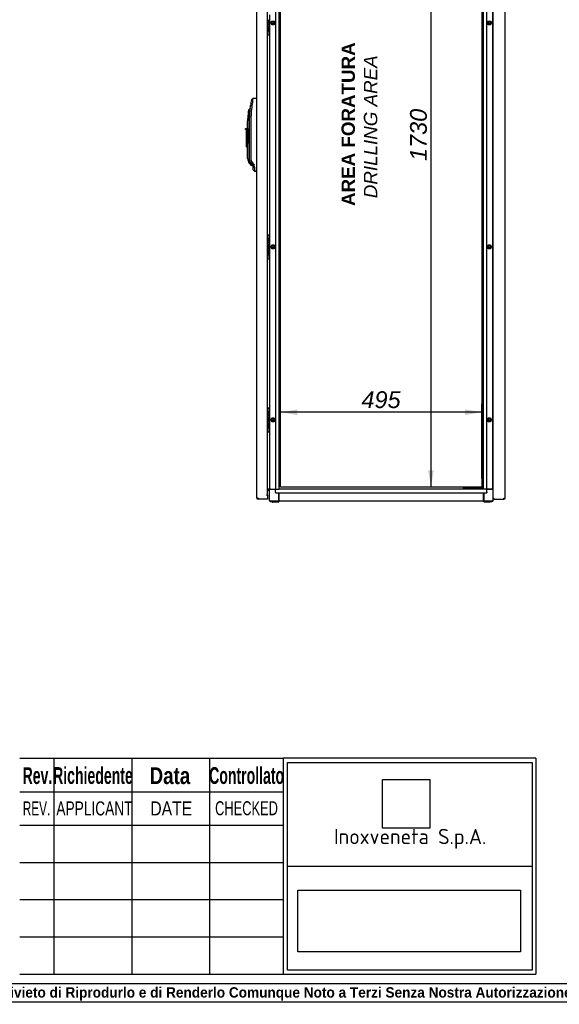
# Model space of a CAD drawing. Extents: x -15 to 412, y 11 to 308.
# Tile 2 of 11: x 115 to 204, y 11 to 172. Entities that reach past the tile are written whole.
import ezdxf
from ezdxf.lldxf.tags import DXFTag

# ---------------------------------------------------------------- set-up
doc = ezdxf.new("R2010")
doc.units = 0
doc.layers.get('0').update_dxf_attribs({"linetype": 'CONTINUOUS'})
for name, color, linetype in [('_TRANSLATION', 7, 'CONTINUOUS'), ('AE00198_03', 7, 'CONTINUOUS'), ('AE00219_00', 7, 'CONTINUOUS'), ('AE00219_03', 7, 'CONTINUOUS'), ('AE00368_00', 7, 'CONTINUOUS'), ('AE00500_10', 7, 'CONTINUOUS'), ('AE00992_10', 7, 'CONTINUOUS'), ('DEFAULT', 7, 'CONTINUOUS'), ('DV2__TRANSLATION', 7, 'CONTINUOUS'), ('F0000000_80', 7, 'CONTINUOUS'), ('F0000000_81', 7, 'CONTINUOUS'), ('F0000001_24', 7, 'CONTINUOUS'), ('M0000000_06', 7, 'CONTINUOUS'), ('M0000000_29', 7, 'CONTINUOUS'), ('M0000000_39', 7, 'CONTINUOUS'), ('M0000000_43', 7, 'CONTINUOUS'), ('M0000000_56', 7, 'CONTINUOUS')]:
    doc.layers.add(name, color=color, linetype=linetype)
doc.styles.add('SEACAD_ARIAL', font='arial.ttf')
doc.styles.add('SEACAD_ARIAL_NARROW', font='ARIALN.TTF', dxfattribs={"width": 0.8})
doc.styles.add('SEACAD_ARIALB', font='arialbd.ttf', dxfattribs={"width": 0.9})
doc.styles.add('SEACAD_ARIALI', font='ariali.ttf')
tags = doc.linetypes.add('CENTER2', pattern=[28.575, 19.05, -3.175, 3.175, -3.175]).pattern_tags.tags
tags[10:11] = [DXFTag(74, 4), DXFTag(75, 0), DXFTag(340, '0'), DXFTag(46, 0.0), DXFTag(50, 0.0), DXFTag(44, 0.0), DXFTag(45, 0.0)]
tags[8:9] = [DXFTag(74, 4), DXFTag(75, 0), DXFTag(340, '0'), DXFTag(46, 0.0), DXFTag(50, 0.0), DXFTag(44, 0.0), DXFTag(45, 0.0)]
tags[6:7] = [DXFTag(74, 4), DXFTag(75, 0), DXFTag(340, '0'), DXFTag(46, 0.0), DXFTag(50, 0.0), DXFTag(44, 0.0), DXFTag(45, 0.0)]
tags[4:5] = [DXFTag(74, 4), DXFTag(75, 0), DXFTag(340, '0'), DXFTag(46, 0.0), DXFTag(50, 0.0), DXFTag(44, 0.0), DXFTag(45, 0.0)]
doc.dimstyles.new('ISO', dxfattribs={"dimtxt": 2.75, "dimasz": 2.75, "dimexe": 1.375, "dimexo": 1.375, "dimgap": 0.6875, "dimtad": 1, "dimdec": 1, "dimlfac": 15, "dimtxsty": 'SEACAD_ARIAL', "dimblk1": '_SE_FILLED', "dimblk2": '_SE_FILLED', "dimsah": 1, "dimcen": 1.375, "dimazin": 3, "dimtfac": 0.7, "dimtdec": 3, "dimtmove": 0, "dimatfit": 3})
picture_1 = doc.add_image_def('image1.jpg', size_in_pixel=(55, 57))
picture_2 = doc.add_image_def('image2.bmp', size_in_pixel=(138, 38))

# ---------------------------------------------------------------- blocks, each defined once
blk = doc.blocks.new('SE1')
at = {"layer": 'AE00198_03', "color": 7, "linetype": 'CONTINUOUS'}
for p, q in [((156.02, 169.9), (156.02, 169.42)), ((156.02, 169.42), (156.06, 169.42)), ((156.02, 136.45), (156.02, 135.97)), ((156.06, 136.45), (156.02, 136.45)), ((156.02, 133.24), (156.02, 132.75)), ((156.02, 132.75), (156.06, 132.75)), ((156.02, 108.12), (156.02, 107.64)), ((156.06, 108.12), (156.02, 108.12)), ((156.02, 104.9), (156.02, 104.42)), ((156.02, 104.42), (156.06, 104.42))]:
    blk.add_line(p, q, dxfattribs=at)
for centre, start, end in [((156.37, 169.82), 224.855, 227.8253), ((156.37, 136.06), 132.1747, 135.145), ((156.37, 133.15), 224.855, 227.8253), ((156.37, 107.73), 132.1747, 135.145), ((156.37, 104.82), 224.855, 227.8253)]:
    blk.add_arc(centre, 0.533, start, end, dxfattribs=at)
at = {"layer": 'AE00219_00', "color": 7, "linetype": 'CONTINUOUS'}
for p, q in [((188.57, 94.97), (188.6, 94.95)), ((189, 94.95), (188.6, 94.95)), ((188.6, 94.95), (188.6, 94.94)), ((189, 94.95), (189.02, 94.97)), ((189, 94.94), (189, 94.95)), ((190.24, 94.97), (190.26, 94.95)), ((190.66, 94.95), (190.26, 94.95)), ((190.26, 94.95), (190.26, 94.94)), ((190.66, 94.95), (190.68, 94.97)), ((190.66, 94.94), (190.66, 94.95))]:
    blk.add_line(p, q, dxfattribs=at)
at = {"layer": 'AE00219_03', "color": 7, "linetype": 'CONTINUOUS'}
for p, q in [((194.94, 133.5), (194.93, 133.5)), ((194.93, 132.7), (194.94, 132.7)), ((194.94, 132.7), (194.94, 133.5)), ((194.94, 105.17), (194.93, 105.17)), ((194.94, 104.37), (194.94, 105.17)), ((194.93, 104.37), (194.94, 104.37))]:
    blk.add_line(p, q, dxfattribs=at)
at = {"layer": 'AE00368_00', "color": 7, "linetype": 'CONTINUOUS'}
for p, q in [((188.16, 94.97), (188.12, 94.97)), ((188.12, 94.97), (188.12, 94.94)), ((189.48, 94.94), (189.48, 94.97)), ((189.78, 94.97), (189.78, 94.94)), ((191.14, 94.94), (191.14, 94.97))]:
    blk.add_line(p, q, dxfattribs=at)
for centre, start, end in [((188.37, 94.92), 16.6015, 90), ((189.22, 94.92), 90, 163.3985), ((190.04, 94.92), 16.6015, 90), ((190.89, 94.92), 90, 163.3985)]:
    blk.add_arc(centre, 0.0467, start, end, dxfattribs=at)
at = {"layer": 'AE00500_10', "color": 7, "linetype": 'CONTINUOUS'}
for p, q in [((156.53, 171.27), (156.71, 171.58)), ((156.71, 170.96), (156.53, 171.27)), ((156.61, 171.27), (156.75, 171.52)), ((156.75, 171.02), (156.61, 171.27)), ((156.72, 171.58), (157.07, 171.58)), ((157.07, 170.96), (156.72, 170.96)), ((156.75, 171.52), (157.04, 171.52)), ((157.04, 171.02), (156.75, 171.02)), ((157.04, 171.52), (157.18, 171.27)), ((157.18, 171.27), (157.04, 171.02)), ((157.08, 171.58), (157.26, 171.27)), ((157.26, 171.27), (157.08, 170.96)), ((192, 171.27), (192.18, 171.58)), ((192.18, 170.96), (192, 171.27)), ((192.07, 171.27), (192.22, 171.52)), ((192.22, 171.02), (192.07, 171.27)), ((192.18, 171.58), (192.54, 171.58)), ((192.54, 170.96), (192.18, 170.96)), ((192.22, 171.52), (192.51, 171.52)), ((192.51, 171.02), (192.22, 171.02)), ((192.51, 171.52), (192.65, 171.27)), ((192.65, 171.27), (192.51, 171.02)), ((192.54, 171.58), (192.72, 171.27)), ((192.72, 171.27), (192.54, 170.96)), ((192.93, 170.08), (192.96, 170.08)), ((192.96, 169.46), (192.93, 169.46)), ((192.93, 136.42), (192.96, 136.42)), ((192.96, 135.79), (192.93, 135.79)), ((156.53, 134.61), (156.71, 134.92)), ((156.71, 134.29), (156.53, 134.6)), ((156.61, 134.6), (156.75, 134.85)), ((156.75, 134.35), (156.61, 134.6)), ((156.72, 134.92), (157.07, 134.92)), ((157.07, 134.29), (156.72, 134.29)), ((156.75, 134.85), (157.04, 134.85)), ((157.04, 134.35), (156.75, 134.35)), ((157.04, 134.85), (157.18, 134.6)), ((157.18, 134.6), (157.04, 134.35)), ((157.08, 134.92), (157.26, 134.61)), ((157.26, 134.6), (157.08, 134.29)), ((192, 134.61), (192.18, 134.92)), ((192.18, 134.29), (192, 134.6)), ((192.07, 134.6), (192.22, 134.85)), ((192.22, 134.35), (192.07, 134.6)), ((192.18, 134.92), (192.54, 134.92)), ((192.54, 134.29), (192.18, 134.29)), ((192.22, 134.85), (192.51, 134.85)), ((192.51, 134.35), (192.22, 134.35)), ((192.51, 134.85), (192.65, 134.6)), ((192.65, 134.6), (192.51, 134.35)), ((192.54, 134.92), (192.72, 134.61)), ((192.72, 134.6), (192.54, 134.29)), ((192.93, 133.42), (192.96, 133.42)), ((192.96, 132.79), (192.93, 132.79)), ((192.93, 108.08), (192.96, 108.08)), ((156.53, 106.27), (156.71, 106.58)), ((156.61, 106.27), (156.75, 106.52)), ((156.72, 106.58), (157.07, 106.58)), ((156.75, 106.52), (157.04, 106.52)), ((157.04, 106.52), (157.18, 106.27)), ((157.08, 106.58), (157.26, 106.27)), ((192, 106.27), (192.18, 106.58)), ((192.07, 106.27), (192.22, 106.52)), ((192.18, 106.58), (192.54, 106.58)), ((192.22, 106.52), (192.51, 106.52)), ((192.51, 106.52), (192.65, 106.27)), ((192.54, 106.58), (192.72, 106.27)), ((192.96, 107.46), (192.93, 107.46)), ((156.71, 105.96), (156.53, 106.27)), ((156.75, 106.02), (156.61, 106.27)), ((157.07, 105.96), (156.72, 105.96)), ((157.04, 106.02), (156.75, 106.02)), ((157.18, 106.27), (157.04, 106.02)), ((157.26, 106.27), (157.08, 105.96)), ((192.18, 105.96), (192, 106.27)), ((192.22, 106.02), (192.07, 106.27)), ((192.54, 105.96), (192.18, 105.96)), ((192.51, 106.02), (192.22, 106.02)), ((192.65, 106.27), (192.51, 106.02)), ((192.72, 106.27), (192.54, 105.96)), ((192.93, 105.08), (192.96, 105.08)), ((192.96, 104.46), (192.93, 104.46))]:
    blk.add_line(p, q, dxfattribs=at)
for centre in [(156.9, 171.27), (192.36, 171.27), (156.9, 134.6), (192.36, 134.6), (156.9, 106.27), (192.36, 106.27)]:
    blk.add_circle(centre, 0.164, dxfattribs=at)
for centre, radius, start, end in [((156.54, 171.27), 0.00333, 150, 210), ((156.9, 171.27), 0.2, 75, 15), ((156.72, 171.58), 0.00333, 90, 150), ((156.72, 170.96), 0.00333, 210, 270), ((157.07, 171.58), 0.00333, 30, 90), ((157.07, 170.96), 0.00333, 270, 330), ((157.25, 171.27), 0.00333, 330, 30), ((192, 171.27), 0.00333, 150, 210), ((192.36, 171.27), 0.2, 75, 15), ((192.18, 171.58), 0.00333, 90, 150), ((192.18, 170.96), 0.00333, 210, 270), ((192.54, 171.58), 0.00333, 30, 90), ((192.54, 170.96), 0.00333, 270, 330), ((192.72, 171.27), 0.00333, 330, 30), ((156.54, 134.6), 0.00333, 150, 210), ((156.9, 134.6), 0.2, 75, 15), ((156.72, 134.91), 0.00333, 90, 150), ((156.72, 134.29), 0.00333, 210, 270), ((157.07, 134.91), 0.00333, 30, 90), ((157.07, 134.29), 0.00333, 270, 330), ((157.25, 134.6), 0.00333, 330, 30), ((192, 134.6), 0.00333, 150, 210), ((192.36, 134.6), 0.2, 75, 15), ((192.18, 134.91), 0.00333, 90, 150), ((192.18, 134.29), 0.00333, 210, 270), ((192.54, 134.91), 0.00333, 30, 90), ((192.54, 134.29), 0.00333, 270, 330), ((192.72, 134.6), 0.00333, 330, 30), ((156.9, 106.27), 0.2, 75, 15), ((156.72, 106.58), 0.00333, 90, 150), ((157.07, 106.58), 0.00333, 30, 90), ((192.36, 106.27), 0.2, 75, 15), ((192.18, 106.58), 0.00333, 90, 150), ((192.54, 106.58), 0.00333, 30, 90), ((156.54, 106.27), 0.00333, 150, 210), ((156.72, 105.96), 0.00333, 210, 270), ((157.07, 105.96), 0.00333, 270, 330), ((157.25, 106.27), 0.00333, 330, 30), ((192, 106.27), 0.00333, 150, 210), ((192.18, 105.96), 0.00333, 210, 270), ((192.54, 105.96), 0.00333, 270, 330), ((192.72, 106.27), 0.00333, 330, 30)]:
    blk.add_arc(centre, radius, start, end, dxfattribs=at)
at = {"layer": 'AE00992_10', "color": 7, "linetype": 'CONTINUOUS'}
for p, q in [((153.58, 158.88), (153.36, 158.69)), ((154.24, 158.9), (154.26, 158.9)), ((153.09, 157.19), (152.9, 157.03)), ((153.07, 156.43), (153.2, 157.74)), ((153.07, 156.34), (153.07, 156.43)), ((153.15, 157.19), (153.09, 157.19)), ((153.43, 157.71), (153.2, 157.74)), ((152.73, 153.97), (152.73, 155.24)), ((152.99, 156.34), (152.79, 156.36)), ((152.93, 155.24), (152.93, 149.08)), ((153.03, 155.24), (153.07, 156.34)), ((153.03, 149.08), (153.03, 155.24)), ((153.26, 155.24), (153.26, 149.08)), ((152.4, 153.84), (152.4, 153.97)), ((152.4, 153.97), (152.56, 153.97)), ((152.56, 153.84), (152.4, 153.84)), ((152.56, 153.97), (152.73, 153.97)), ((152.56, 153.97), (152.56, 153.84)), ((152.56, 151.57), (152.56, 153.84)), ((152.73, 153.97), (152.73, 151.57)), ((152.56, 150.97), (152.56, 151.57)), ((152.73, 151.57), (152.56, 151.57)), ((152.56, 150.97), (152.73, 150.97)), ((152.73, 151.57), (152.73, 151.52)), ((152.73, 149.08), (152.73, 151.52)), ((153.23, 148.38), (153.23, 148.37)), ((153.29, 148.28), (153.23, 148.37)), ((153.48, 148.43), (153.29, 148.28)), ((153.48, 148.43), (153.68, 148.16)), ((153.12, 148.14), (152.97, 148.32)), ((153.12, 148.14), (153.25, 148)), ((153.25, 148), (153.6, 147.86)), ((153.28, 148.26), (153.34, 148.22)), ((153.5, 148.01), (153.29, 148.28)), ((153.68, 148.16), (153.5, 148.01)), ((153.6, 147.88), (153.5, 148.01)), ((153.78, 147.99), (153.6, 147.88)), ((153.66, 147.22), (153.66, 147.68)), ((153.89, 147.56), (153.66, 147.68)), ((153.66, 147.22), (153.89, 146.98)), ((153.68, 148.16), (153.78, 147.99)), ((153.89, 146.98), (153.89, 146.98)), ((154.26, 146.97), (154.24, 146.97))]:
    blk.add_line(p, q, dxfattribs=at)
for centre, radius, start, end in [((171.24, 155.24), 18.21, 169.0809, 172.0958), ((172.22, 155.83), 18.88, 170.6918, 174.277), ((162.39, 155.24), 9.66, 169.3078, 173.3301), ((168.88, 154.91), 15.95, 171.7754, 174.8738), ((171.24, 155.24), 18.21, 173.6973, 173.7967), ((171.21, 155.24), 17.95, 172.0905, 180.0053), ((162.39, 155.24), 9.66, 173.3301, 180), ((162.39, 155.24), 9.46, 173.3301, 180), ((154.06, 149.08), 1.33, 180, 214.7721), ((154.06, 149.08), 1.13, 180, 226.2292), ((154.36, 149.08), 1.1, 180.0222, 216.789), ((152.89, 147.05), 1.27, 72.2752, 86.6201), ((153.33, 147.68), 0.333, 359.9994, 36.8112), ((153.04, 147.57), 0.845, 359.3937, 29.8475), ((168.24, 147.34), 14.36, 179.1395, 181.4422)]:
    blk.add_arc(centre, radius, start, end, dxfattribs=at)
for centre, major_axis, start_param, end_param in [((154.28, 157.74), (33.43, 1.17), 1.570796, 1.590473), ((154.28, 148.14), (33.43, -1.17), 4.701927, 4.712389)]:
    blk.add_ellipse(centre, major_axis=major_axis, ratio=0.034878, start_param=start_param, end_param=end_param, dxfattribs=at)
for points, degree, knots in [([(153.23, 148.38), (153.13, 148.54), (153.08, 148.72), (153.03, 148.9), (153.03, 149.08)], 2, [0, 0, 0, 0.5, 0.5, 1, 1, 1]), ([(153.52, 147.98), (153.52, 147.98), (153.53, 147.97), (153.54, 147.96), (153.54, 147.95), (153.55, 147.94), (153.55, 147.93), (153.56, 147.92), (153.56, 147.91), (153.57, 147.9), (153.57, 147.9), (153.58, 147.89), (153.58, 147.88), (153.58, 147.88), (153.59, 147.87), (153.59, 147.87), (153.59, 147.87), (153.59, 147.86), (153.59, 147.86), (153.6, 147.86), (153.6, 147.86), (153.6, 147.86), (153.6, 147.86)], 3, [0, 0, 0, 0, 0.0259325, 0.051743, 0.0774354, 0.1030134, 0.128481, 0.1538419, 0.1791003, 0.2042602, 0.2293255, 0.2543005, 0.2791893, 0.303996, 0.328725, 0.3533805, 0.3779669, 0.4024885, 0.4269496, 0.4513548, 0.4757085, 0.5000152, 0.5000152, 0.5000152, 0.5000152])]:
    blk.add_open_spline(points, degree=degree, knots=knots, dxfattribs=at)
at = {"layer": 'DV2__TRANSLATION', "color": 7, "linetype": 'CENTER2'}
for p, q in [((158.13, 95.27), (158.13, 210.6)), ((191.13, 210.6), (191.13, 95.27)), ((191.13, 95.27), (158.13, 95.27))]:
    blk.add_line(p, q, dxfattribs=at)
at = {"layer": 'F0000000_80', "color": 7, "linetype": 'CONTINUOUS'}
for p, q in [((192.96, 93.37), (192.96, 212.5)), ((194.93, 93.46), (194.93, 212.42)), ((192.96, 93.37), (193.06, 93.37)), ((192.96, 93.27), (192.96, 93.37)), ((192.96, 93.37), (193.06, 93.37)), ((192.96, 93.27), (193.06, 93.27)), ((193.06, 93.37), (193.15, 93.46)), ((193.06, 93.37), (193.15, 93.46)), ((193.06, 93.27), (193.06, 93.37)), ((193.06, 93.27), (194.74, 93.27)), ((194.74, 93.46), (194.93, 93.46)), ((194.74, 93.27), (194.74, 93.27))]:
    blk.add_line(p, q, dxfattribs=at)
for centre, radius, start, end in [((194.74, 93.46), 0.187, 270, 360), ((183.14, 93.45), 11.6, 359.1297, 0.0518)]:
    blk.add_arc(centre, radius, start, end, dxfattribs=at)
at = {"layer": 'F0000000_81', "color": 7, "linetype": 'CONTINUOUS'}
for p, q in [((154.26, 93.46), (154.26, 212.42)), ((156, 93.94), (156, 211.94)), ((155.85, 93.94), (155.84, 93.94)), ((155.84, 93.94), (155.84, 93.94)), ((155.84, 93.94), (156, 93.94)), ((155.85, 93.94), (156, 93.94)), ((156, 93.94), (156, 93.46)), ((154.45, 93.46), (154.26, 93.46)), ((156, 93.27), (154.45, 93.27)), ((154.45, 93.27), (154.45, 93.27)), ((156, 93.46), (156, 93.27))]:
    blk.add_line(p, q, dxfattribs=at)
for centre, radius, start, end in [((154.45, 93.46), 0.187, 180, 270), ((164.72, 93.44), 10.27, 179.8886, 180.9299)]:
    blk.add_arc(centre, radius, start, end, dxfattribs=at)
at = {"layer": 'F0000001_24', "color": 7, "linetype": 'CONTINUOUS'}
for p, q in [((156.33, 172.6), (156.33, 169.94)), ((156.02, 171.76), (156, 171.76)), ((156, 171.74), (156.02, 171.74)), ((156.01, 171.49), (156, 171.49)), ((156, 171.48), (156.01, 171.48)), ((156.02, 171.23), (156, 171.23)), ((156, 171.21), (156.02, 171.21)), ((156.16, 171.15), (156, 171.15)), ((156, 171.13), (156.04, 171.13)), ((156.09, 171.13), (156.16, 171.13)), ((156.16, 171.13), (156.16, 171.15)), ((156.3, 169.9), (156, 169.9)), ((156.01, 170.79), (156.01, 170.52)), ((156.01, 170.52), (156.01, 170.52)), ((156.01, 170.52), (156.03, 170.52)), ((156.03, 170.54), (156.03, 170.79)), ((156.06, 169.9), (156.06, 169.9)), ((156.06, 169.35), (156.06, 169.9)), ((156.06, 169.34), (156.06, 169.35)), ((156.2, 170.44), (156.2, 170.47)), ((156.2, 170.14), (156.2, 170.17)), ((156.33, 169.94), (156.33, 169.9)), ((156.33, 169.9), (156.33, 169.35)), ((156.33, 169.35), (156.33, 169.34)), ((156.1, 169.3), (156.3, 169.3)), ((156, 135.97), (156.3, 135.97)), ((156.06, 136.52), (156.06, 136.54)), ((156.06, 135.98), (156.06, 136.52)), ((156.06, 135.97), (156.06, 135.98)), ((156.07, 135.51), (156.06, 135.51)), ((156.06, 135.51), (156.06, 135.49)), ((156.06, 135.49), (156.07, 135.49)), ((156.1, 136.57), (156.3, 136.57)), ((156.33, 136.54), (156.33, 136.52)), ((156.33, 136.52), (156.33, 135.98)), ((156.33, 135.98), (156.33, 135.94)), ((156.33, 135.94), (156.33, 133.27)), ((156.02, 135.09), (156, 135.09)), ((156, 135.08), (156.02, 135.08)), ((156.01, 134.83), (156, 134.83)), ((156, 134.81), (156.01, 134.81)), ((156.02, 134.56), (156, 134.56)), ((156, 134.54), (156.02, 134.54)), ((156.16, 134.48), (156, 134.48)), ((156, 134.46), (156.04, 134.46)), ((156.01, 134.12), (156.01, 133.86)), ((156.01, 133.86), (156.01, 133.86)), ((156.01, 133.86), (156.03, 133.86)), ((156.03, 133.88), (156.03, 134.12)), ((156.09, 134.46), (156.16, 134.46)), ((156.16, 134.46), (156.16, 134.48)), ((156.3, 133.24), (156, 133.24)), ((156.06, 133.23), (156.06, 133.24)), ((156.06, 132.68), (156.06, 133.23)), ((156.06, 132.67), (156.06, 132.68)), ((156.1, 132.64), (156.3, 132.64)), ((156.2, 133.77), (156.2, 133.81)), ((156.2, 133.47), (156.2, 133.51)), ((156.33, 133.27), (156.33, 133.23)), ((156.33, 133.23), (156.33, 132.68)), ((156.33, 132.68), (156.33, 132.67)), ((156.06, 108.19), (156.06, 108.2)), ((156.06, 107.65), (156.06, 108.19)), ((156.1, 108.24), (156.3, 108.24)), ((156.33, 108.2), (156.33, 108.19)), ((156.33, 108.19), (156.33, 107.65)), ((156, 107.64), (156.3, 107.64)), ((156.02, 106.76), (156, 106.76)), ((156, 106.74), (156.02, 106.74)), ((156.01, 106.49), (156, 106.49)), ((156, 106.48), (156.01, 106.48)), ((156.06, 107.64), (156.06, 107.65)), ((156.07, 107.18), (156.06, 107.18)), ((156.06, 107.18), (156.06, 107.16)), ((156.06, 107.16), (156.07, 107.16)), ((156.33, 107.65), (156.33, 107.6)), ((156.33, 107.6), (156.33, 104.94)), ((156.02, 106.23), (156, 106.23)), ((156, 106.21), (156.02, 106.21)), ((156.16, 106.15), (156, 106.15)), ((156, 106.13), (156.04, 106.13)), ((156.3, 104.9), (156, 104.9)), ((156.01, 105.79), (156.01, 105.52)), ((156.01, 105.52), (156.01, 105.52)), ((156.01, 105.52), (156.03, 105.52)), ((156.03, 105.54), (156.03, 105.79)), ((156.06, 104.9), (156.06, 104.9)), ((156.06, 104.35), (156.06, 104.9)), ((156.09, 106.13), (156.16, 106.13)), ((156.16, 106.13), (156.16, 106.15)), ((156.2, 105.44), (156.2, 105.47)), ((156.2, 105.14), (156.2, 105.17)), ((156.33, 104.94), (156.33, 104.9)), ((156.33, 104.9), (156.33, 104.35)), ((156.06, 104.34), (156.06, 104.35)), ((156.1, 104.3), (156.3, 104.3)), ((156.33, 104.35), (156.33, 104.34))]:
    blk.add_line(p, q, dxfattribs=at)
for centre in [(156.15, 170.31), (156.15, 133.64), (156.15, 105.31)]:
    blk.add_circle(centre, 0.041, dxfattribs=at)
for centre, radius, start, end in [((155.89, 170.29), 0.152, 313.1112, 335.4085), ((156.17, 170.32), 0.152, 131.3534, 155.4085), ((156.1, 169.34), 0.0333, 180, 270), ((156.3, 169.94), 0.0333, 270, 0), ((156.3, 169.34), 0.0333, 270, 0), ((156.1, 136.54), 0.0333, 90, 180), ((156.3, 136.54), 0.0333, 0, 90), ((156.3, 135.94), 0.0333, 0, 90), ((155.89, 133.63), 0.152, 313.1112, 335.4085), ((156.17, 133.65), 0.152, 131.3534, 155.4085), ((156.1, 132.67), 0.0333, 180, 270), ((156.3, 133.27), 0.0333, 270, 0), ((156.3, 132.67), 0.0333, 270, 0), ((156.1, 108.2), 0.0333, 90, 180), ((156.3, 108.2), 0.0333, 0, 90), ((156.3, 107.6), 0.0333, 0, 90), ((155.89, 105.29), 0.152, 313.1112, 335.4085), ((156.17, 105.32), 0.152, 131.3534, 155.4085), ((156.3, 104.94), 0.0333, 270, 0), ((156.1, 104.34), 0.0333, 180, 270), ((156.3, 104.34), 0.0333, 270, 0)]:
    blk.add_arc(centre, radius, start, end, dxfattribs=at)
for points, knots in [([(156, 170.87), (156, 170.87), (156.01, 170.87), (156.02, 170.87), (156.11, 170.87), (156.16, 170.94), (156.16, 171.01)], [0.4183715, 0.4183715, 0.4183715, 0.4183715, 0.5, 0.5, 0.5, 1, 1, 1, 1]), ([(156.02, 171.74), (156.1, 171.74), (156.14, 171.68), (156.14, 171.62), (156.14, 171.56), (156.1, 171.49), (156.01, 171.49)], [0, 0, 0, 0, 0.333291, 0.333291, 0.333291, 1, 1, 1, 1]), ([(156.01, 171.48), (156.1, 171.48), (156.14, 171.41), (156.14, 171.35), (156.14, 171.29), (156.1, 171.23), (156.02, 171.23)], [0, 0, 0, 0, 0.670744, 0.670744, 0.670744, 1, 1, 1, 1]), ([(156.07, 171.49), (156.13, 171.51), (156.16, 171.57), (156.16, 171.62), (156.16, 171.69), (156.11, 171.76), (156.02, 171.76)], [0, 0, 0, 0, 0.500028, 0.500028, 0.500028, 1, 1, 1, 1]), ([(156.04, 171.13), (156.11, 171.12), (156.14, 171.06), (156.14, 171.01), (156.14, 170.95), (156.1, 170.88), (156.02, 170.88)], [0, 0, 0, 0, 0.5, 0.5, 0.5, 1, 1, 1, 1]), ([(156.16, 170.66), (156.16, 170.74), (156.11, 170.81), (156.02, 170.81), (156.01, 170.81), (156, 170.81), (156, 170.81)], [0, 0, 0, 0, 0.3336663, 0.3336663, 0.3336663, 0.3587055, 0.3587055, 0.3587055, 0.3587055]), ([(156.03, 170.79), (156.11, 170.78), (156.14, 170.72), (156.14, 170.66), (156.14, 170.61), (156.11, 170.55), (156.03, 170.54)], [0, 0, 0, 0, 0.5, 0.5, 0.5, 1, 1, 1, 1]), ([(156.03, 170.23), (156.06, 170.17), (156.12, 170.14), (156.18, 170.14), (156.19, 170.14), (156.19, 170.14), (156.2, 170.14)], [0, 0, 0, 0, 0.5, 0.5, 0.5, 1, 1, 1, 1]), ([(156.2, 170.17), (156.19, 170.17), (156.19, 170.17), (156.18, 170.17), (156.12, 170.17), (156.05, 170.22), (156.05, 170.31), (156.05, 170.35), (156.07, 170.38), (156.09, 170.41), (156.12, 170.43), (156.15, 170.44), (156.18, 170.44), (156.19, 170.44), (156.19, 170.44), (156.2, 170.44)], [0, 0, 0, 0, 0.2, 0.2, 0.2, 0.4, 0.4, 0.4, 0.6, 0.6, 0.6, 0.8, 0.8, 0.8, 1, 1, 1, 1]), ([(156.2, 170.47), (156.19, 170.47), (156.19, 170.47), (156.18, 170.47), (156.14, 170.47), (156.1, 170.46), (156.07, 170.43)], [0, 0, 0, 0, 0.5, 0.5, 0.5, 1, 1, 1, 1]), ([(156.07, 135.49), (156.13, 135.52), (156.16, 135.58), (156.16, 135.63), (156.16, 135.7), (156.11, 135.77), (156.02, 135.77), (156.01, 135.77), (156, 135.77), (156, 135.77)], [0, 0, 0, 0, 0.2499787, 0.2499787, 0.2499787, 0.4999858, 0.4999858, 0.4999858, 0.518742, 0.518742, 0.518742, 0.518742]), ([(156.01, 135.75), (156.01, 135.75), (156.01, 135.75), (156.02, 135.75), (156.1, 135.75), (156.14, 135.69), (156.14, 135.63)], [0.6507899, 0.6507899, 0.6507899, 0.6507899, 0.6652315, 0.6652315, 0.6652315, 1, 1, 1, 1]), ([(156.16, 135.29), (156.16, 135.36), (156.11, 135.43), (156.02, 135.43), (156.01, 135.43), (156, 135.43), (156, 135.43)], [0, 0, 0, 0, 0.3333333, 0.3333333, 0.3333333, 0.3583413, 0.3583413, 0.3583413, 0.3583413]), ([(156, 135.41), (156, 135.42), (156.01, 135.42), (156.02, 135.42), (156.1, 135.42), (156.14, 135.35), (156.14, 135.29), (156.14, 135.23), (156.1, 135.17), (156.02, 135.17)], [0.4783249, 0.4783249, 0.4783249, 0.4783249, 0.5, 0.5, 0.5, 0.75, 0.75, 0.75, 1, 1, 1, 1]), ([(156, 135.15), (156, 135.15), (156.01, 135.15), (156.02, 135.15), (156.11, 135.15), (156.16, 135.22), (156.16, 135.29)], [0.4183676, 0.4183676, 0.4183676, 0.4183676, 0.5, 0.5, 0.5, 1, 1, 1, 1]), ([(156, 134.2), (156, 134.2), (156.01, 134.2), (156.02, 134.2), (156.11, 134.2), (156.16, 134.27), (156.16, 134.34)], [0.4183715, 0.4183715, 0.4183715, 0.4183715, 0.5, 0.5, 0.5, 1, 1, 1, 1]), ([(156.16, 134), (156.16, 134.07), (156.11, 134.14), (156.02, 134.14), (156.01, 134.14), (156, 134.14), (156, 134.14)], [0, 0, 0, 0, 0.3336663, 0.3336663, 0.3336663, 0.3587055, 0.3587055, 0.3587055, 0.3587055]), ([(156.02, 135.08), (156.1, 135.08), (156.14, 135.01), (156.14, 134.95), (156.14, 134.89), (156.1, 134.83), (156.01, 134.83)], [0, 0, 0, 0, 0.333291, 0.333291, 0.333291, 1, 1, 1, 1]), ([(156.01, 134.81), (156.1, 134.81), (156.14, 134.74), (156.14, 134.68), (156.14, 134.63), (156.1, 134.56), (156.02, 134.56)], [0, 0, 0, 0, 0.670744, 0.670744, 0.670744, 1, 1, 1, 1]), ([(156.07, 134.82), (156.13, 134.84), (156.16, 134.9), (156.16, 134.95), (156.16, 135.02), (156.11, 135.09), (156.02, 135.09)], [0, 0, 0, 0, 0.500028, 0.500028, 0.500028, 1, 1, 1, 1]), ([(156.04, 134.46), (156.11, 134.45), (156.14, 134.4), (156.14, 134.34), (156.14, 134.28), (156.1, 134.22), (156.02, 134.22)], [0, 0, 0, 0, 0.5, 0.5, 0.5, 1, 1, 1, 1]), ([(156.03, 134.12), (156.11, 134.11), (156.14, 134.05), (156.14, 134), (156.14, 133.94), (156.11, 133.88), (156.03, 133.88)], [0, 0, 0, 0, 0.5, 0.5, 0.5, 1, 1, 1, 1]), ([(156.03, 133.56), (156.06, 133.5), (156.12, 133.47), (156.18, 133.47), (156.19, 133.47), (156.19, 133.47), (156.2, 133.47)], [0, 0, 0, 0, 0.5, 0.5, 0.5, 1, 1, 1, 1]), ([(156.2, 133.51), (156.19, 133.51), (156.19, 133.51), (156.18, 133.51), (156.12, 133.51), (156.05, 133.55), (156.05, 133.64), (156.05, 133.68), (156.07, 133.72), (156.09, 133.74), (156.12, 133.76), (156.15, 133.77), (156.18, 133.77), (156.19, 133.77), (156.19, 133.77), (156.2, 133.77)], [0, 0, 0, 0, 0.2, 0.2, 0.2, 0.4, 0.4, 0.4, 0.6, 0.6, 0.6, 0.8, 0.8, 0.8, 1, 1, 1, 1]), ([(156.2, 133.81), (156.19, 133.81), (156.19, 133.81), (156.18, 133.81), (156.14, 133.81), (156.1, 133.79), (156.07, 133.77)], [0, 0, 0, 0, 0.5, 0.5, 0.5, 1, 1, 1, 1]), ([(156.07, 107.16), (156.13, 107.18), (156.16, 107.25), (156.16, 107.29), (156.16, 107.37), (156.11, 107.44), (156.02, 107.44), (156.01, 107.44), (156, 107.44), (156, 107.44)], [0, 0, 0, 0, 0.2499787, 0.2499787, 0.2499787, 0.4999858, 0.4999858, 0.4999858, 0.518742, 0.518742, 0.518742, 0.518742]), ([(156, 107.42), (156, 107.42), (156.01, 107.42), (156.02, 107.42), (156.1, 107.42), (156.14, 107.35), (156.14, 107.29)], [0.6361807, 0.6361807, 0.6361807, 0.6361807, 0.6652315, 0.6652315, 0.6652315, 1, 1, 1, 1]), ([(156.16, 106.96), (156.16, 107.03), (156.11, 107.1), (156.02, 107.1), (156.01, 107.1), (156, 107.1), (156, 107.1)], [0, 0, 0, 0, 0.3333333, 0.3333333, 0.3333333, 0.3583413, 0.3583413, 0.3583413, 0.3583413]), ([(156, 107.08), (156, 107.08), (156.01, 107.08), (156.02, 107.08), (156.1, 107.08), (156.14, 107.02), (156.14, 106.96), (156.14, 106.9), (156.1, 106.83), (156.02, 106.83)], [0.4783249, 0.4783249, 0.4783249, 0.4783249, 0.5, 0.5, 0.5, 0.75, 0.75, 0.75, 1, 1, 1, 1]), ([(156, 106.82), (156, 106.82), (156.01, 106.82), (156.02, 106.82), (156.11, 106.82), (156.16, 106.89), (156.16, 106.96)], [0.4183676, 0.4183676, 0.4183676, 0.4183676, 0.5, 0.5, 0.5, 1, 1, 1, 1]), ([(156.02, 106.74), (156.1, 106.74), (156.14, 106.68), (156.14, 106.62), (156.14, 106.56), (156.1, 106.49), (156.01, 106.49)], [0, 0, 0, 0, 0.333291, 0.333291, 0.333291, 1, 1, 1, 1]), ([(156.01, 106.48), (156.1, 106.48), (156.14, 106.41), (156.14, 106.35), (156.14, 106.29), (156.1, 106.23), (156.02, 106.23)], [0, 0, 0, 0, 0.670744, 0.670744, 0.670744, 1, 1, 1, 1]), ([(156.07, 106.49), (156.13, 106.51), (156.16, 106.57), (156.16, 106.62), (156.16, 106.69), (156.11, 106.76), (156.02, 106.76)], [0, 0, 0, 0, 0.500028, 0.500028, 0.500028, 1, 1, 1, 1]), ([(156, 105.87), (156, 105.87), (156.01, 105.87), (156.02, 105.87), (156.11, 105.87), (156.16, 105.94), (156.16, 106.01)], [0.4183715, 0.4183715, 0.4183715, 0.4183715, 0.5, 0.5, 0.5, 1, 1, 1, 1]), ([(156.16, 105.66), (156.16, 105.74), (156.11, 105.81), (156.02, 105.81), (156.01, 105.81), (156, 105.81), (156, 105.81)], [0, 0, 0, 0, 0.3336663, 0.3336663, 0.3336663, 0.3587055, 0.3587055, 0.3587055, 0.3587055]), ([(156.04, 106.13), (156.11, 106.12), (156.14, 106.06), (156.14, 106.01), (156.14, 105.95), (156.1, 105.88), (156.02, 105.88)], [0, 0, 0, 0, 0.5, 0.5, 0.5, 1, 1, 1, 1]), ([(156.03, 105.79), (156.11, 105.78), (156.14, 105.72), (156.14, 105.66), (156.14, 105.61), (156.11, 105.55), (156.03, 105.54)], [0, 0, 0, 0, 0.5, 0.5, 0.5, 1, 1, 1, 1]), ([(156.03, 105.23), (156.06, 105.17), (156.12, 105.14), (156.18, 105.14), (156.19, 105.14), (156.19, 105.14), (156.2, 105.14)], [0, 0, 0, 0, 0.5, 0.5, 0.5, 1, 1, 1, 1]), ([(156.2, 105.17), (156.19, 105.17), (156.19, 105.17), (156.18, 105.17), (156.12, 105.17), (156.05, 105.22), (156.05, 105.31), (156.05, 105.35), (156.07, 105.38), (156.09, 105.41), (156.12, 105.43), (156.15, 105.44), (156.18, 105.44), (156.19, 105.44), (156.19, 105.44), (156.2, 105.44)], [0, 0, 0, 0, 0.2, 0.2, 0.2, 0.4, 0.4, 0.4, 0.6, 0.6, 0.6, 0.8, 0.8, 0.8, 1, 1, 1, 1]), ([(156.2, 105.47), (156.19, 105.47), (156.19, 105.47), (156.18, 105.47), (156.14, 105.47), (156.1, 105.46), (156.07, 105.43)], [0, 0, 0, 0, 0.5, 0.5, 0.5, 1, 1, 1, 1])]:
    blk.add_open_spline(points, degree=3, knots=knots, dxfattribs=at)
for points in [[(156.02, 171.21), (156.11, 171.21), (156.16, 171.28), (156.16, 171.35)], [(156.16, 171.35), (156.16, 171.4), (156.13, 171.46), (156.07, 171.49)], [(156.16, 171.01), (156.16, 171.06), (156.13, 171.11), (156.09, 171.13)], [(155.99, 170.79), (156, 170.79), (156.01, 170.79), (156.01, 170.79)], [(156.02, 170.88), (156.01, 170.88), (156, 170.88), (156, 170.89)], [(156.03, 170.38), (156.02, 170.4), (156.01, 170.41), (156, 170.42)], [(156.03, 170.52), (156.12, 170.53), (156.16, 170.6), (156.16, 170.66)], [(156.14, 135.63), (156.14, 135.59), (156.12, 135.53), (156.07, 135.51)], [(155.99, 134.12), (156, 134.12), (156.01, 134.12), (156.01, 134.12)], [(156.02, 135.17), (156.01, 135.17), (156, 135.17), (156, 135.17)], [(156.02, 134.22), (156.01, 134.22), (156, 134.22), (156, 134.22)], [(156.02, 134.54), (156.11, 134.54), (156.16, 134.61), (156.16, 134.69)], [(156.03, 133.86), (156.12, 133.86), (156.16, 133.93), (156.16, 134)], [(156.16, 134.69), (156.16, 134.73), (156.13, 134.8), (156.07, 134.82)], [(156.16, 134.34), (156.16, 134.39), (156.13, 134.44), (156.09, 134.46)], [(156.03, 133.72), (156.02, 133.73), (156.01, 133.75), (156, 133.76)], [(156.02, 106.83), (156.01, 106.83), (156, 106.83), (156, 106.84)], [(156.14, 107.29), (156.14, 107.25), (156.12, 107.2), (156.07, 107.18)], [(156.16, 106.35), (156.16, 106.4), (156.13, 106.46), (156.07, 106.49)], [(155.99, 105.79), (156, 105.79), (156.01, 105.79), (156.01, 105.79)], [(156.02, 105.88), (156.01, 105.88), (156, 105.88), (156, 105.89)], [(156.03, 105.38), (156.02, 105.4), (156.01, 105.41), (156, 105.42)], [(156.02, 106.21), (156.11, 106.21), (156.16, 106.28), (156.16, 106.35)], [(156.03, 105.52), (156.12, 105.53), (156.16, 105.6), (156.16, 105.66)], [(156.16, 106.01), (156.16, 106.06), (156.13, 106.11), (156.09, 106.13)]]:
    blk.add_open_spline(points, degree=3, dxfattribs=at)
at = {"layer": 'M0000000_06', "color": 7, "linetype": 'CONTINUOUS'}
for p, q in [((156.5, 94.94), (156.28, 94.94)), ((156.28, 94.87), (156.28, 94.94)), ((156.28, 94.87), (156.28, 93.1)), ((156.5, 94.87), (156.28, 94.87)), ((156.33, 93.1), (156.33, 94.87)), ((156.5, 94.94), (157.3, 94.94)), ((157.3, 94.87), (156.5, 94.87)), ((157.83, 93.1), (157.83, 94.34)), ((157.9, 93.1), (157.9, 94.34)), ((191.36, 94.34), (191.36, 93.1)), ((191.43, 94.34), (191.43, 93.1)), ((192.76, 94.94), (191.96, 94.94)), ((192.76, 94.87), (191.96, 94.87)), ((192.96, 94.94), (192.76, 94.94)), ((192.96, 94.87), (192.76, 94.87)), ((192.93, 94.87), (192.93, 93.1)), ((157.83, 92.94), (156.5, 92.94)), ((156.5, 92.89), (156.76, 92.89)), ((156.76, 92.82), (156.76, 92.94)), ((156.9, 92.8), (156.78, 92.8)), ((157.63, 92.8), (156.9, 92.8)), ((157.75, 92.8), (157.63, 92.8)), ((157.76, 92.82), (157.76, 92.94)), ((157.76, 92.89), (157.83, 92.89)), ((157.83, 92.89), (157.83, 93.1)), ((157.83, 92.89), (157.9, 92.89)), ((157.9, 92.89), (157.9, 93.1)), ((191.36, 93.1), (191.36, 92.89)), ((191.43, 92.89), (191.36, 92.89)), ((191.43, 93.1), (191.43, 92.89)), ((192.76, 92.94), (191.43, 92.94)), ((191.43, 92.89), (191.5, 92.89)), ((191.5, 92.82), (191.5, 92.94)), ((191.63, 92.8), (191.51, 92.8)), ((192.36, 92.8), (191.63, 92.8)), ((192.48, 92.8), (192.36, 92.8)), ((192.5, 92.82), (192.5, 92.94)), ((192.5, 92.89), (192.76, 92.89)), ((192.98, 93.37), (192.98, 93.37)), ((192.98, 93.1), (192.98, 93.27))]:
    blk.add_line(p, q, dxfattribs=at)
for centre, radius, start, end in [((156.5, 93.1), 0.217, 180, 270), ((156.5, 93.1), 0.167, 180, 270), ((156.78, 92.82), 0.0167, 180, 270), ((157.75, 92.82), 0.0167, 270, 0), ((191.51, 92.82), 0.0167, 180, 270), ((192.48, 92.82), 0.0167, 270, 0), ((192.76, 93.1), 0.167, 270, 0), ((192.76, 93.1), 0.217, 270, 0)]:
    blk.add_arc(centre, radius, start, end, dxfattribs=at)
at = {"layer": 'M0000000_29', "color": 7, "linetype": 'CONTINUOUS'}
for p, q in [((157.3, 210.94), (157.3, 94.94)), ((157.9, 94.94), (157.9, 210.94)), ((191.36, 210.94), (191.36, 94.94)), ((191.96, 94.94), (191.96, 210.94)), ((192.93, 94.94), (192.93, 210.94)), ((156.33, 169.34), (156.33, 136.54)), ((156.33, 132.67), (156.33, 108.2)), ((156.33, 104.34), (156.33, 94.94)), ((156.24, 94.94), (156, 94.94)), ((156.28, 94.94), (156.24, 94.94)), ((157.3, 94.94), (157.38, 94.94)), ((157.38, 94.94), (157.65, 94.94)), ((157.65, 94.94), (157.9, 94.94)), ((191.61, 94.94), (191.36, 94.94)), ((191.88, 94.94), (191.61, 94.94)), ((191.88, 94.94), (191.96, 94.94))]:
    blk.add_line(p, q, dxfattribs=at)
at = {"layer": 'M0000000_39', "color": 7, "linetype": 'CONTINUOUS'}
for p, q in [((157.3, 94.69), (157.3, 94.94)), ((157.3, 94.42), (157.3, 94.69)), ((157.3, 94.42), (157.3, 94.34)), ((157.3, 94.34), (191.96, 94.34)), ((191.36, 94.94), (157.9, 94.94)), ((191.96, 94.69), (191.96, 94.94)), ((191.96, 94.42), (191.96, 94.69)), ((191.96, 94.42), (191.96, 94.34)), ((191.36, 92.94), (157.9, 92.94))]:
    blk.add_line(p, q, dxfattribs=at)
at = {"layer": 'M0000000_43', "color": 7, "linetype": 'CONTINUOUS'}
for p, q in [((156, 94.86), (156.2, 94.86)), ((156.2, 94.85), (156, 94.85)), ((156, 94.77), (156.2, 94.77)), ((156.2, 94.86), (156.2, 94.94)), ((156.2, 94.86), (156.28, 94.86)), ((156.2, 94.77), (156.2, 94.85))]:
    blk.add_line(p, q, dxfattribs=at)
for radius, start in [(0.213, 67.0066), (0.133, 51.3178)]:
    blk.add_arc((156.2, 94.64), radius, start, 90, dxfattribs=at)
at = {"layer": 'M0000000_56', "color": 7, "linetype": 'CONTINUOUS'}
for p, q in [((188.13, 95), (188.13, 95.14)), ((188.16, 95.17), (188.46, 95.17)), ((188.46, 95.17), (190.93, 95.17)), ((190.93, 95.17), (191.23, 95.17)), ((191.23, 95.17), (191.36, 95.17)), ((191.26, 95.14), (191.26, 95)), ((188.13, 94.97), (188.13, 95)), ((188.46, 94.97), (188.16, 94.97)), ((190.93, 94.97), (188.46, 94.97)), ((191.23, 94.97), (190.93, 94.97)), ((191.26, 94.97), (191.23, 94.97))]:
    blk.add_line(p, q, dxfattribs=at)
for centre, start, end in [((188.16, 95.14), 90, 180), ((191.23, 95.14), 0, 90), ((188.16, 95), 180, 270), ((191.23, 95), 270, 0)]:
    blk.add_arc(centre, 0.0333, start, end, dxfattribs=at)
blk = doc.blocks.new('DMBLK159')
at = {"layer": '_TRANSLATION', "linetype": 'CONTINUOUS'}
for points in [[(182.32, 207.85), (183.24, 207.85), (182.78, 210.6)], [(182.32, 98.02), (182.78, 95.27), (183.24, 98.02)]]:
    blk.add_hatch(color=7, dxfattribs=at).paths.add_polyline_path(points)
at = {"layer": '_TRANSLATION', "color": 7, "linetype": 'CONTINUOUS'}
for p, q in [((189.75, 210.6), (181.41, 210.6)), ((182.78, 210.6), (182.78, 95.27)), ((189.75, 95.27), (181.41, 95.27))]:
    blk.add_line(p, q, dxfattribs=at)
at = {"layer": '_TRANSLATION', "color": 7, "linetype": 'CONTINUOUS', "style": 'SEACAD_ARIALI'}
blk.add_text('1730', height=2.75, rotation=90, dxfattribs=at).set_placement((182.1, 148.66))
blk = doc.blocks.new('_SE_FILLED')
at = {"color": 0}
blk.add_line((0, 0), (-1, 0), dxfattribs=at)
blk.add_solid([(0, 0), (-1, -0.1665), (-1, 0.1665), (0, 0)], dxfattribs=at)
blk = doc.blocks.new('DMBLK160')
at = {"layer": '_TRANSLATION', "linetype": 'CONTINUOUS'}
for points in [[(160.88, 107.98), (158.13, 107.52), (160.88, 107.06)], [(188.38, 107.98), (188.38, 107.06), (191.13, 107.52)]]:
    blk.add_hatch(color=7, dxfattribs=at).paths.add_polyline_path(points)
at = {"layer": '_TRANSLATION', "color": 7, "linetype": 'CONTINUOUS'}
for p, q in [((158.13, 96.65), (158.13, 108.89)), ((191.13, 96.65), (191.13, 108.89)), ((191.13, 107.52), (158.13, 107.52))]:
    blk.add_line(p, q, dxfattribs=at)
at = {"layer": '_TRANSLATION', "color": 7, "linetype": 'CONTINUOUS', "style": 'SEACAD_ARIALI'}
blk.add_text('495', height=2.75, dxfattribs=at).set_placement((171.39, 108.2))

msp = doc.modelspace()

# ---------------------------------------------------------------- linework, layer by layer
at = {"color": 7, "linetype": 'CONTINUOUS'}
msp.add_line((6.2345, 10.9591), (412.092, 10.9591), dxfattribs=at)
at = {"layer": 'DEFAULT', "color": 7, "linetype": 'CONTINUOUS'}
for p, q in [((115.3658, 50.8402), (158.5658, 50.8402)), ((120.9658, 50.8402), (120.9658, 15.5023)), ((133.7658, 50.8402), (133.7658, 15.5023)), ((146.4658, 50.8402), (146.4658, 15.5023)), ((199.9658, 50.8402), (158.5642, 50.8402)), ((158.5658, 50.8402), (158.5658, 15.5023)), ((159.2671, 50.1757), (199.3666, 50.1757)), ((159.2671, 16.162), (159.2671, 50.1757)), ((199.3666, 50.1757), (199.3666, 16.162)), ((199.9658, 50.8402), (199.9658, 15.5023)), ((115.3658, 45.3523), (158.5658, 45.3523)), ((115.3658, 39.9023), (158.5658, 39.9023)), ((115.3658, 33.8023), (158.5658, 33.8023)), ((159.2671, 33.1714), (199.3666, 33.1714)), ((115.3658, 27.7023), (158.5658, 27.7023)), ((115.3658, 21.6023), (158.5658, 21.6023)), ((199.3666, 16.162), (159.2671, 16.162)), ((115.3658, 15.5023), (158.5658, 15.5023)), ((158.5642, 15.5023), (199.9658, 15.5023)), ((6.2345, 13.9879), (412.092, 13.9879))]:
    msp.add_line(p, q, dxfattribs=at)

# ---------------------------------------------------------------- block references
at = {"layer": '_TRANSLATION'}
msp.add_blockref('SE1', (0, 0), dxfattribs=at)

# ---------------------------------------------------------------- texts
for s, insert, char_height, width, attachment_point, style in [('{\\fArial|b1||i0||c0|p34;\\C7;\\H2.75;\\W0.6;Rev.}', (118.2755, 46.5974), 2.75, 4.503482, 8, 'SEACAD_ARIALB'), ('{\\fArial|b1||i0||c0|p34;\\C7;\\H2.75;\\W0.6;Richiedente}', (127.3742, 46.6077), 2.75, 12.230363, 8, 'SEACAD_ARIALB'), ('{\\fArial|b1||i0||c0|p34;\\C7;\\H2.75;\\W0.8;Data}', (139.9887, 46.5846), 2.75, 6.782651, 8, 'SEACAD_ARIALB'), ('{\\fArial|b1||i0||c0|p34;\\C7;\\H2.75;\\W0.6;Controllato}', (152.5636, 46.6077), 2.75, 11.31616, 8, 'SEACAD_ARIALB'), ('{\\fArial|b0||i0||c0|p34;\\C7;\\H2.3;\\W0.6;REV.}', (118.1251, 41.4841), 2.3, 5.042658, 8, 'SEACAD_ARIAL'), ('{\\fArial|b0||i0||c0|p34;\\C7;\\H2.3;\\W0.7;APPLICANT}', (121.3755, 41.4586), 2.3, 12.129892, 7, 'SEACAD_ARIAL'), ('{\\fArial|b0||i0||c0|p34;\\C7;\\H2.3;\\W0.8;DATE}', (140.2091, 41.4841), 2.3, 7.085974, 8, 'SEACAD_ARIAL'), ('{\\fArial Narrow|b0||i0||c0|p34;\\C7;\\H2.3;\\W0.8;CHECKED}', (152.5482, 41.4833), 2.3, 10.751842, 8, 'SEACAD_ARIAL_NARROW')]:
    msp.add_mtext(s, dxfattribs=dict(insert=insert, char_height=char_height, width=width, attachment_point=attachment_point, style=style))
for s, insert, char_height, width, attachment_point in [('{\\fSolid Edge ANSI|b0||i0||c0|p34;\\C7;\\H2.5;\\W1.;Inoxveneta S.p.A.}', (179.3665, 37.657), 2.5, 38.906797, 5), ('{\\fArial|b1||i0||c0|p34;\\C7;\\H1.7;\\W0.94;A Termini di Legge ci Riserviamo la Proprietà di questo Disegno con Divieto di Riprodurlo e di Renderlo Comunque Noto a Terzi Senza Nostra Autorizzazione}', (122.3664, 11.137), 1.7, 175.011409, 8)]:
    msp.add_mtext(s, dxfattribs=dict(insert=insert, char_height=char_height, width=width, attachment_point=attachment_point))
at = {"layer": '_TRANSLATION', "insert": (171.0647, 154.2684), "char_height": 2.2, "width": 30.578523, "attachment_point": 5, "rotation": 90}
msp.add_mtext('{\\fArial|b0||i0||c0|p34;\\C7;\\H2.2;\\W1.; }{\\fArial|b1||i0||c0|p34;\\C7;\\H2.2;\\W1.;AREA FORATURA \\P}{\\fArial|b0||i1||c0|p34;\\C7;\\H2.2;\\W1.;DRILLING AREA}', dxfattribs=at)

# ---------------------------------------------------------------- dimensions: what is measured, and where the dimension line sits
at = {"layer": '_TRANSLATION', "color": 7, "linetype": 'CONTINUOUS'}
dim = msp.add_linear_dim(base=(182.783, 210.6038), p1=(191.1291, 210.6038), p2=(191.1291, 95.2705), angle=270, text='\\A1;<>', dimstyle='ISO', dxfattribs=at)
dim.commit()
dim.dimension.update_dxf_attribs({"geometry": 'DMBLK159', "text_midpoint": (182.783, 152.9372), "dimtype": 161})
dim = msp.add_linear_dim(base=(158.1291, 107.5169), p1=(191.1291, 95.2705), p2=(158.1291, 95.2705), text='\\A1;<>', dimstyle='ISO', dxfattribs=at)
dim.commit()
dim.dimension.update_dxf_attribs({"geometry": 'DMBLK160', "text_midpoint": (174.6291, 107.5169), "dimtype": 160})

# ---------------------------------------------------------------- pictures from other files: only their frames are drawn
image = msp.add_image(picture_1, insert=(174.8624, 39.3783), size_in_units=(7.7193, 8), rotation=0)
image.dxf.flags = 7
image = msp.add_image(picture_2, insert=(160.9653, 19.1718), size_in_units=(36.5125, 10.0542))
image.dxf.flags = 7

doc.saveas('drawing.dxf')
